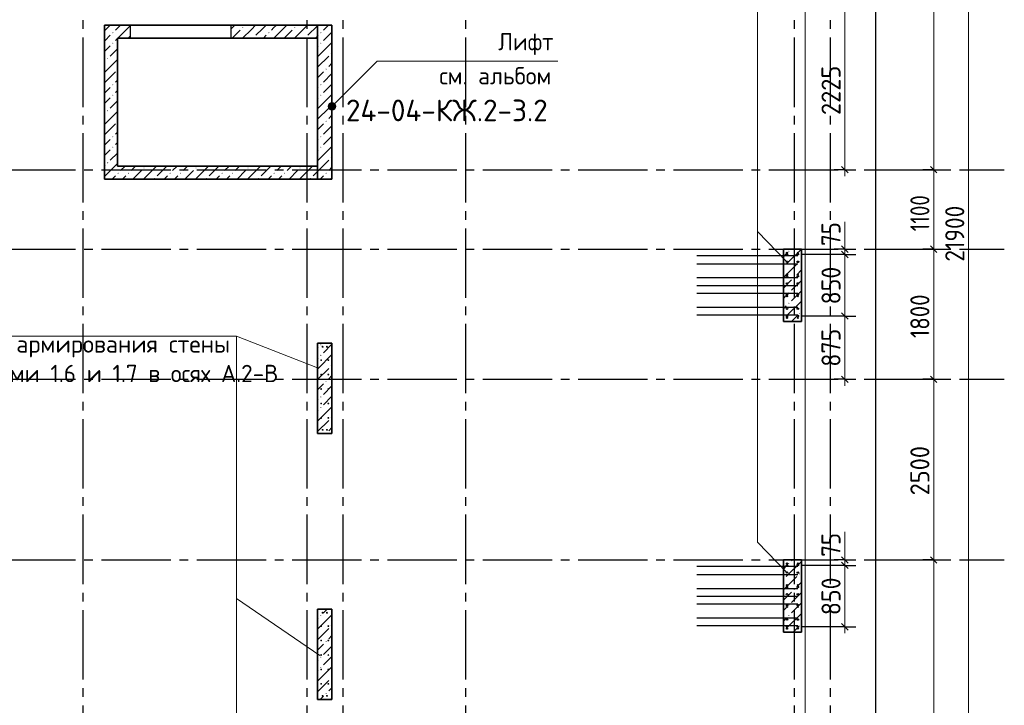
# Model space of a CAD drawing. Header units: millimetres. Extents: x 0 to 21000, y 0 to 14850.
# Tile 14 of 17: x 12226 to 17906, y 6188 to 10141. Entities that reach past the tile are written whole.
import ezdxf

# ---------------------------------------------------------------- set-up
doc = ezdxf.new("R2010")
doc.units = ezdxf.units.MM
doc.linetypes.add('______2', pattern=[135, 100, -35])
doc.linetypes.add('______5', pattern=[550, 400, -50, 50, -50])
for name, color, linetype, lineweight in [('Standard', 7, 'Continuous', 25), ('Выпуски арматуры Г-обр.', 7, 'Continuous', 25), ('Позиционная метка номер позиции', 7, 'Continuous', 13), ('Примечания', 7, 'Continuous', 13), ('Размерная линия_ общее', 7, 'Continuous', 13), ('Стена фоновая арматура Х1', 7, 'Continuous', 25)]:
    doc.layers.add(name, color=color, linetype=linetype, lineweight=lineweight)
for name, color, linetype, lineweight, true_color in [('ЖБ Пилон', 7, '______2', 25, 0xa0a0a0), ('ЖБ Стена верхний уровень', 7, '______2', 25, 0xa0a0a0), ('Оси', 7, '______5', 13, 0x656565)]:
    doc.layers.add(name, color=color, linetype=linetype, lineweight=lineweight, true_color=true_color)
doc.styles.add('ISOCPEUR', font='txt')

msp = doc.modelspace()

# ---------------------------------------------------------------- hatches: boundary and pattern name
at = {"layer": 'ЖБ Пилон', "linetype": 'Continuous', "lineweight": 18, "transparency": 33554687}
for points in [[(16659.9, 8805.5), (16663.2, 8808.8), (16666.4, 8805.5), (16663.2, 8802.3)], [(16719.9, 8745.5), (16723.2, 8748.8), (16726.4, 8745.5), (16723.2, 8742.3)], [(16631.3, 8716.9), (16633.2, 8718.8), (16636.4, 8715.5), (16633.2, 8712.3), (16631.3, 8714.2)], [(16689.9, 8655.5), (16693.2, 8658.8), (16696.4, 8655.5), (16693.2, 8652.3)], [(16659.9, 8565.5), (16663.2, 8568.8), (16666.4, 8565.5), (16663.2, 8562.3)], [(16659.9, 8505.5), (16663.2, 8508.8), (16666.4, 8505.5), (16663.2, 8502.3)], [(16631.3, 8416.9), (16633.2, 8418.8), (16636.4, 8415.5), (16633.2, 8412.3), (16631.3, 8414.2)], [(16719.9, 8445.5), (16723.2, 8448.8), (16726.4, 8445.5), (16723.2, 8442.3)], [(13959.9, 8265.5), (13963.2, 8268.8), (13966.4, 8265.5), (13963.2, 8262.3)], [(13959.9, 8205.5), (13963.2, 8208.8), (13966.4, 8205.5), (13963.2, 8202.3)], [(14019.9, 8145.5), (14023.2, 8148.8), (14026.4, 8145.5), (14023.2, 8142.3)], [(13989.9, 8055.5), (13993.2, 8058.8), (13996.4, 8055.5), (13993.2, 8052.3)], [(13959.9, 7965.5), (13963.2, 7968.8), (13966.4, 7965.5), (13963.2, 7962.3)], [(13959.9, 7905.5), (13963.2, 7908.8), (13966.4, 7905.5), (13963.2, 7902.3)], [(14019.9, 7845.5), (14023.2, 7848.8), (14026.4, 7845.5), (14023.2, 7842.3)], [(13989.9, 7755.5), (13993.2, 7758.8), (13996.4, 7755.5), (13996, 7755.2), (13990.3, 7755.2)], [(16659.9, 7005.5), (16663.2, 7008.8), (16666.4, 7005.5), (16663.2, 7002.3)], [(16719.9, 6945.5), (16723.2, 6948.8), (16726.4, 6945.5), (16723.2, 6942.3)], [(16631.3, 6916.9), (16633.2, 6918.8), (16636.4, 6915.5), (16633.2, 6912.3), (16631.3, 6914.2)], [(16689.9, 6855.5), (16693.2, 6858.8), (16696.4, 6855.5), (16693.2, 6852.3)], [(16659.9, 6765.5), (16663.2, 6768.8), (16666.4, 6765.5), (16663.2, 6762.3)], [(13959.9, 6705.5), (13963.2, 6708.8), (13966.4, 6705.5), (13963.2, 6702.3)], [(16659.9, 6705.5), (16663.2, 6708.8), (16666.4, 6705.5), (16663.2, 6702.3)], [(14019.9, 6645.5), (14023.2, 6648.8), (14026.4, 6645.5), (14023.2, 6642.3)], [(16719.9, 6645.5), (16723.2, 6648.8), (16726.4, 6645.5), (16723.2, 6642.3)], [(16631.3, 6616.9), (16633.2, 6618.8), (16636.4, 6615.5), (16633.2, 6612.3), (16631.3, 6614.2)], [(13989.9, 6555.5), (13993.2, 6558.8), (13996.4, 6555.5), (13993.2, 6552.3)], [(13959.9, 6465.5), (13963.2, 6468.8), (13966.4, 6465.5), (13963.2, 6462.3)], [(13959.9, 6405.5), (13963.2, 6408.8), (13966.4, 6405.5), (13963.2, 6402.3)], [(14019.9, 6345.5), (14023.2, 6348.8), (14026.4, 6345.5), (14023.2, 6342.3)], [(13989.9, 6255.5), (13993.2, 6258.8), (13996.4, 6255.5), (13993.2, 6252.3)]]:
    msp.add_hatch(color=7, dxfattribs=at).paths.add_polyline_path(points, flags=16)
at = {"layer": 'ЖБ Стена верхний уровень', "linetype": 'Continuous', "lineweight": 18, "transparency": 33554687}
for points in [[(12759.9, 10065.5), (12763.2, 10068.8), (12766.4, 10065.5), (12763.2, 10062.3)], [(13509.9, 10095.5), (13513.2, 10098.8), (13516.4, 10095.5), (13513.2, 10092.3)], [(13659.9, 10065.5), (13663.2, 10068.8), (13666.4, 10065.5), (13663.2, 10062.3)], [(13809.9, 10095.5), (13813.2, 10098.8), (13816.4, 10095.5), (13813.2, 10092.3)], [(13959.9, 10065.5), (13963.2, 10068.8), (13966.4, 10065.5), (13963.2, 10062.3)], [(13959.9, 10065.5), (13963.2, 10068.8), (13966.4, 10065.5), (13963.2, 10062.3)], [(12759.9, 10005.5), (12763.2, 10008.8), (12766.4, 10005.5), (12763.2, 10002.3)], [(13569.9, 10035.5), (13573.2, 10038.8), (13576.4, 10035.5), (13575.2, 10034.3), (13571.1, 10034.3)], [(13869.9, 10035.5), (13873.2, 10038.8), (13876.4, 10035.5), (13875.2, 10034.3), (13871.1, 10034.3)], [(13959.9, 10005.5), (13963.2, 10008.8), (13966.4, 10005.5), (13963.2, 10002.3)], [(13959.9, 10005.5), (13963.2, 10008.8), (13966.4, 10005.5), (13963.2, 10002.3)], [(14019.9, 9945.5), (14023.2, 9948.8), (14026.4, 9945.5), (14023.2, 9942.3)], [(14019.9, 9945.5), (14023.2, 9948.8), (14026.4, 9945.5), (14023.2, 9942.3)], [(12729.9, 9915.5), (12733.2, 9918.8), (12736.4, 9915.5), (12733.2, 9912.3)], [(13989.9, 9855.5), (13993.2, 9858.8), (13996.4, 9855.5), (13993.2, 9852.3)], [(13989.9, 9855.5), (13993.2, 9858.8), (13996.4, 9855.5), (13993.2, 9852.3)], [(12759.9, 9765.5), (12763.2, 9768.8), (12766.4, 9765.5), (12763.2, 9762.3)], [(13959.9, 9765.5), (13963.2, 9768.8), (13966.4, 9765.5), (13963.2, 9762.3)], [(13959.9, 9765.5), (13963.2, 9768.8), (13966.4, 9765.5), (13963.2, 9762.3)], [(12759.9, 9705.5), (12763.2, 9708.8), (12766.4, 9705.5), (12763.2, 9702.3)], [(13959.9, 9705.5), (13963.2, 9708.8), (13966.4, 9705.5), (13963.2, 9702.3)], [(13959.9, 9705.5), (13963.2, 9708.8), (13966.4, 9705.5), (13963.2, 9702.3)], [(12729.9, 9615.5), (12733.2, 9618.8), (12736.4, 9615.5), (12733.2, 9612.3)], [(14019.9, 9645.5), (14023.2, 9648.8), (14026.4, 9645.5), (14023.2, 9642.3)], [(14019.9, 9645.5), (14023.2, 9648.8), (14026.4, 9645.5), (14023.2, 9642.3)], [(13989.9, 9555.5), (13993.2, 9558.8), (13996.4, 9555.5), (13993.2, 9552.3)], [(13989.9, 9555.5), (13993.2, 9558.8), (13996.4, 9555.5), (13993.2, 9552.3)], [(12759.9, 9465.5), (12763.2, 9468.8), (12766.4, 9465.5), (12763.2, 9462.3)], [(13959.9, 9465.5), (13963.2, 9468.8), (13966.4, 9465.5), (13963.2, 9462.3)], [(13959.9, 9465.5), (13963.2, 9468.8), (13966.4, 9465.5), (13963.2, 9462.3)], [(12759.9, 9405.5), (12763.2, 9408.8), (12766.4, 9405.5), (12763.2, 9402.3)], [(13959.9, 9405.5), (13963.2, 9408.8), (13966.4, 9405.5), (13963.2, 9402.3)], [(13959.9, 9405.5), (13963.2, 9408.8), (13966.4, 9405.5), (13963.2, 9402.3)], [(12729.9, 9315.5), (12733.2, 9318.8), (12736.4, 9315.5), (12733.2, 9312.3)], [(14019.9, 9345.5), (14023.2, 9348.8), (14026.4, 9345.5), (14023.2, 9342.3)], [(14019.9, 9345.5), (14023.2, 9348.8), (14026.4, 9345.5), (14023.2, 9342.3)], [(12789.9, 9255.5), (12793.2, 9258.8), (12796.4, 9255.5), (12793.2, 9252.3)], [(12849.9, 9255.5), (12853.2, 9258.8), (12856.4, 9255.5), (12853.2, 9252.3)], [(12939.9, 9285.5), (12943.2, 9288.8), (12946.4, 9285.5), (12943.2, 9282.3)], [(13089.9, 9255.5), (13093.2, 9258.8), (13096.4, 9255.5), (13093.2, 9252.3)], [(13149.9, 9255.5), (13153.2, 9258.8), (13156.4, 9255.5), (13153.2, 9252.3)], [(13239.9, 9285.5), (13243.2, 9288.8), (13246.4, 9285.5), (13243.2, 9282.3)], [(13389.9, 9255.5), (13393.2, 9258.8), (13396.4, 9255.5), (13393.2, 9252.3)], [(13449.9, 9255.5), (13453.2, 9258.8), (13456.4, 9255.5), (13453.2, 9252.3)], [(13539.9, 9285.5), (13543.2, 9288.8), (13546.4, 9285.5), (13543.2, 9282.3)], [(13689.9, 9255.5), (13693.2, 9258.8), (13696.4, 9255.5), (13693.2, 9252.3)], [(13749.9, 9255.5), (13753.2, 9258.8), (13756.4, 9255.5), (13753.2, 9252.3)], [(13839.9, 9285.5), (13843.2, 9288.8), (13846.4, 9285.5), (13843.2, 9282.3)], [(13989.9, 9255.5), (13993.2, 9258.8), (13996.4, 9255.5), (13993.2, 9252.3)], [(13989.9, 9255.5), (13993.2, 9258.8), (13996.4, 9255.5), (13993.2, 9252.3)], [(12999.9, 9225.5), (13003.2, 9228.8), (13006.4, 9225.5), (13003.2, 9222.3)], [(13299.9, 9225.5), (13303.2, 9228.8), (13306.4, 9225.5), (13303.2, 9222.3)], [(13599.9, 9225.5), (13603.2, 9228.8), (13606.4, 9225.5), (13603.2, 9222.3)], [(13899.9, 9225.5), (13903.2, 9228.8), (13906.4, 9225.5), (13903.2, 9222.3)]]:
    msp.add_hatch(color=7, dxfattribs=at).paths.add_polyline_path(points, flags=16)
at = {"layer": 'Примечания', "linetype": 'Continuous', "lineweight": 13, "transparency": 33554687}
for points in [[(14005.5, 9646.5), (14043, 9624.9), (14011.2, 9656.7)], [(14011.2, 9656.7), (14048.8, 9635.1), (14021.4, 9662.4)], [(14011.2, 9656.7), (14043, 9624.9), (14048.8, 9635.1)], [(14021.4, 9662.4), (14048.8, 9635.1), (14048.8, 9646.5)], [(14021.4, 9662.4), (14048.8, 9646.5), (14032.9, 9662.4)], [(14032.9, 9662.4), (14048.8, 9646.5), (14043, 9656.7)], [(14005.5, 9635.1), (14032.9, 9619.2), (14005.5, 9646.5)], [(14005.5, 9646.5), (14032.9, 9619.2), (14043, 9624.9)], [(14021.4, 9619.2), (14005.5, 9635.1), (14011.2, 9624.9)], [(14005.5, 9635.1), (14021.4, 9619.2), (14032.9, 9619.2)]]:
    msp.add_hatch(color=7, dxfattribs=at).paths.add_polyline_path(points)

# ---------------------------------------------------------------- linework, layer by layer
at = {"layer": 'Standard', "color": 254, "linetype": 'Continuous', "lineweight": -3, "true_color": 0xc4c4ff, "transparency": 33554687}
for points in [[(3305.8, 3934), (17165.3, 3934), (17165.3, 13928.8), (3305.8, 13928.8), (3305.8, 3934)], [(3305.8, 2400.7), (17165.3, 2400.7), (17165.3, 12395.5), (3305.8, 12395.5), (3305.8, 2400.7)], [(3305.8, 2400.7), (17165.3, 2400.7), (17165.3, 12395.5), (3305.8, 12395.5), (3305.8, 2400.7)]]:
    msp.add_lwpolyline(points, dxfattribs=at)
at = {"layer": 'Standard', "color": 251, "linetype": 'Continuous', "lineweight": 18, "true_color": 0x656565, "transparency": 33554687}
msp.add_lwpolyline([(3339.6, 4284.3), (16756.3, 4284.3), (16756.3, 13609.3), (3339.6, 13609.3), (3339.6, 4284.3)], dxfattribs=at)
at = {"layer": 'Выпуски арматуры Г-обр.', "color": 251, "linetype": 'Continuous', "lineweight": 25, "true_color": 0x656565, "transparency": 33554687}
for p, q in [((16132.8, 8781), (16715.5, 8781)), ((16132.8, 8733.1), (16715.5, 8733.1)), ((16132.8, 8653.9), (16715.5, 8653.9)), ((16132.8, 8608.1), (16715.5, 8608.1)), ((16132.8, 8564.3), (16715.5, 8564.3)), ((16132.8, 8483.1), (16715.5, 8483.1)), ((16132.8, 8439.7), (16715.5, 8439.7)), ((16132.8, 6989.3), (16715.5, 6989.3)), ((16132.8, 6941.4), (16715.5, 6941.4)), ((16132.8, 6862.2), (16715.5, 6862.2)), ((16132.8, 6816.4), (16715.5, 6816.4)), ((16132.8, 6772.7), (16715.5, 6772.7)), ((16132.8, 6691.4), (16715.5, 6691.4)), ((16132.8, 6648.1), (16715.5, 6648.1))]:
    msp.add_line(p, q, dxfattribs=at)
for centre in [(16652.1, 8786.4), (16652.1, 8744.7), (16714.6, 8788.5), (16714.6, 8744.7), (16652.1, 8661.4), (16714.6, 8661.4), (16652.1, 8619.7), (16714.6, 8619.7), (16652.1, 8557.2), (16714.6, 8557.2), (16652.1, 8473.9), (16714.6, 8473.9), (16652.1, 8432.2), (16714.6, 8432.2), (16652.1, 6994.7), (16714.6, 6996.8), (16652.1, 6953.1), (16714.6, 6953.1), (16652.1, 6869.7), (16714.6, 6869.7), (16652.1, 6828.1), (16714.6, 6828.1), (16652.1, 6765.6), (16714.6, 6765.6), (16652.1, 6682.2), (16714.6, 6682.2), (16652.1, 6640.6), (16714.6, 6640.6)]:
    msp.add_circle(centre, 4.17, dxfattribs=at)
at = {"layer": 'ЖБ Пилон', "color": 7, "linetype": 'Continuous', "lineweight": 35, "transparency": 33554687}
for p, q in [((16735.5, 8817.7), (16631.3, 8817.7)), ((16631.3, 8817.7), (16631.3, 8401)), ((16735.5, 8401), (16735.5, 8817.7)), ((16631.3, 8401), (16735.5, 8401)), ((14027.1, 8276), (13943.8, 8276)), ((13943.8, 8276), (13943.8, 7755.2)), ((14027.1, 7755.2), (14027.1, 8276)), ((13943.8, 7755.2), (14027.1, 7755.2)), ((16735.5, 7026), (16631.3, 7026)), ((16631.3, 7026), (16631.3, 6609.3)), ((16735.5, 6609.3), (16735.5, 7026)), ((14027.1, 6742.7), (13943.8, 6742.7)), ((13943.8, 6742.7), (13943.8, 6221.8)), ((14027.1, 6221.8), (14027.1, 6742.7)), ((16631.3, 6609.3), (16735.5, 6609.3)), ((13943.8, 6221.8), (14027.1, 6221.8))]:
    msp.add_line(p, q, dxfattribs=at)
at = {"layer": 'ЖБ Пилон', "color": 250, "linetype": '______2', "lineweight": 13, "true_color": 0x3b3b3b, "transparency": 33554687}
for p, q in [((16735.5, 8817.7), (16631.3, 8817.7)), ((16631.3, 8817.7), (16631.3, 8401)), ((16735.5, 8401), (16735.5, 8817.7)), ((16631.3, 8401), (16735.5, 8401)), ((16735.5, 7026), (16631.3, 7026)), ((16631.3, 7026), (16631.3, 6609.3)), ((16735.5, 6609.3), (16735.5, 7026)), ((16631.3, 6609.3), (16735.5, 6609.3))]:
    msp.add_line(p, q, dxfattribs=at)
at = {"layer": 'ЖБ Пилон', "color": 9, "linetype": 'Continuous', "lineweight": 18, "true_color": 0xc7c7c7, "transparency": 33554687}
for p, q in [((16735.3, 8817.7), (16648.2, 8730.5)), ((16648.2, 8790.5), (16631.3, 8773.7)), ((16708.2, 8730.5), (16631.3, 8653.7)), ((16708.2, 8670.5), (16735.5, 8697.8)), ((16678.2, 8640.5), (16631.3, 8593.7)), ((16735.5, 8637.8), (16678.2, 8580.5)), ((16735.5, 8577.8), (16678.2, 8520.5)), ((16631.3, 8533.7), (16648.2, 8550.5)), ((16648.2, 8490.5), (16631.3, 8473.7)), ((16735.5, 8517.8), (16648.2, 8430.5)), ((16708.2, 8430.5), (16678.6, 8401)), ((13943.8, 8246.2), (13948.2, 8250.5)), ((14027.1, 8269.5), (13978.2, 8220.5)), ((13948.2, 8190.5), (13943.8, 8186.2)), ((14027.1, 8209.5), (13948.2, 8130.5)), ((14008.2, 8130.5), (13943.8, 8066.2)), ((14008.2, 8070.5), (14027.1, 8089.5)), ((13978.2, 8040.5), (13943.8, 8006.2)), ((14027.1, 8029.5), (13978.2, 7980.5)), ((14027.1, 7969.5), (13978.2, 7920.5)), ((13943.8, 7946.2), (13948.2, 7950.5)), ((14027.1, 7909.5), (13948.2, 7830.5)), ((13948.2, 7890.5), (13943.8, 7886.2)), ((14008.2, 7830.5), (13943.8, 7766.2)), ((14008.2, 7770.5), (14027.1, 7789.5)), ((16648.2, 6990.5), (16631.3, 6973.7)), ((16735.5, 7017.8), (16648.2, 6930.5)), ((16683.6, 7026), (16678.2, 7020.5)), ((16708.2, 6930.5), (16631.3, 6853.7)), ((16708.2, 6870.5), (16735.5, 6897.8)), ((16678.2, 6840.5), (16631.3, 6793.7)), ((16735.5, 6837.8), (16678.2, 6780.5)), ((16735.5, 6777.8), (16678.2, 6720.5)), ((14027.1, 6709.5), (13948.2, 6630.5)), ((14000.3, 6742.7), (13978.2, 6720.5)), ((16631.3, 6733.7), (16648.2, 6750.5)), ((16735.5, 6717.8), (16648.2, 6630.5)), ((13948.2, 6690.5), (13943.8, 6686.2)), ((16648.2, 6690.5), (16631.3, 6673.7)), ((14008.2, 6630.5), (13943.8, 6566.2)), ((14008.2, 6570.5), (14027.1, 6589.5)), ((16708.2, 6630.5), (16686.9, 6609.3)), ((13978.2, 6540.5), (13943.8, 6506.2)), ((14027.1, 6529.5), (13978.2, 6480.5)), ((13943.8, 6446.2), (13948.2, 6450.5)), ((14027.1, 6469.5), (13978.2, 6420.5)), ((13948.2, 6390.5), (13943.8, 6386.2)), ((14027.1, 6409.5), (13948.2, 6330.5)), ((14008.2, 6330.5), (13943.8, 6266.2)), ((14008.2, 6270.5), (14027.1, 6289.5)), ((13978.2, 6240.5), (13959.4, 6221.8)), ((14027.1, 6229.5), (14019.4, 6221.8))]:
    msp.add_line(p, q, dxfattribs=at)
at = {"layer": 'ЖБ Стена верхний уровень', "color": 7, "linetype": 'Continuous', "lineweight": 35, "transparency": 33554687}
for p, q in [((12714.6, 10109.3), (12714.6, 9296.8)), ((12789.6, 10109.3), (12714.6, 10109.3)), ((12862.5, 10109.3), (12789.6, 10109.3)), ((13445.9, 10109.3), (12862.5, 10109.3)), ((13943.8, 10109.3), (13445.9, 10109.3)), ((14027.1, 10109.3), (13943.8, 10109.3)), ((13943.8, 10109.3), (13943.8, 10034.3)), ((14027.1, 10109.3), (13943.8, 10109.3)), ((14027.1, 9221.8), (14027.1, 10109.3)), ((14027.1, 9221.8), (14027.1, 10109.3)), ((12789.6, 9296.8), (12789.6, 10034.3)), ((12789.6, 10034.3), (12862.5, 10034.3)), ((12862.5, 10034.3), (13445.9, 10034.3)), ((13445.9, 10034.3), (13943.8, 10034.3)), ((13943.8, 10034.3), (13943.8, 9296.8)), ((13943.8, 10034.3), (13943.8, 9296.8)), ((12714.6, 9296.8), (12714.6, 9221.8)), ((13943.8, 9296.8), (12789.6, 9296.8)), ((13943.8, 9296.8), (13943.8, 9221.8)), ((12714.6, 9221.8), (13943.8, 9221.8)), ((13943.8, 9221.8), (14027.1, 9221.8)), ((13943.8, 9221.8), (14027.1, 9221.8))]:
    msp.add_line(p, q, dxfattribs=at)
at = {"layer": 'ЖБ Стена верхний уровень', "color": 9, "linetype": 'Continuous', "lineweight": 18, "true_color": 0xc7c7c7, "transparency": 33554687}
for p, q in [((12747, 10109.3), (12714.6, 10077)), ((12789.6, 10092), (12778.2, 10080.5)), ((12806.9, 10109.3), (12789.6, 10092)), ((12838.2, 10080.5), (12862.5, 10104.9)), ((13445.9, 10088.3), (13466.9, 10109.3)), ((13738.2, 10080.5), (13691.9, 10034.3)), ((13798.2, 10080.5), (13751.9, 10034.3)), ((13943.8, 10106.2), (13888.2, 10050.5)), ((13947, 10109.3), (13943.8, 10106.2)), ((13947, 10109.3), (13943.8, 10106.2)), ((14006.9, 10109.3), (13978.2, 10080.5)), ((14006.9, 10109.3), (13978.2, 10080.5)), ((14027.1, 10069.5), (13978.2, 10020.5)), ((14027.1, 10069.5), (13978.2, 10020.5)), ((12714.6, 10017), (12718.2, 10020.5)), ((12718.2, 10020.5), (12748.2, 10050.5)), ((12789.6, 10032), (12778.2, 10020.5)), ((13631.9, 10034.3), (13648.2, 10050.5)), ((13931.9, 10034.3), (13943.8, 10046.2)), ((13943.8, 10046.2), (13948.2, 10050.5)), ((13943.8, 10046.2), (13948.2, 10050.5)), ((14027.1, 10009.5), (13948.2, 9930.5)), ((14027.1, 10009.5), (13948.2, 9930.5)), ((12748.2, 9990.5), (12714.6, 9957)), ((12789.6, 9972), (12748.2, 9930.5)), ((13948.2, 9990.5), (13943.8, 9986.2)), ((13948.2, 9990.5), (13943.8, 9986.2)), ((12718.2, 9900.5), (12714.6, 9897)), ((12789.6, 9912), (12718.2, 9840.5)), ((14008.2, 9930.5), (13943.8, 9866.2)), ((14008.2, 9930.5), (13943.8, 9866.2)), ((14008.2, 9870.5), (14027.1, 9889.5)), ((14008.2, 9870.5), (14027.1, 9889.5)), ((12778.2, 9840.5), (12714.6, 9777)), ((13978.2, 9840.5), (13943.8, 9806.2)), ((13978.2, 9840.5), (13943.8, 9806.2)), ((14027.1, 9829.5), (13978.2, 9780.5)), ((14027.1, 9829.5), (13978.2, 9780.5)), ((12789.6, 9792), (12778.2, 9780.5)), ((14027.1, 9769.5), (13978.2, 9720.5)), ((14027.1, 9769.5), (13978.2, 9720.5)), ((12714.6, 9717), (12718.2, 9720.5)), ((12718.2, 9720.5), (12748.2, 9750.5)), ((12789.6, 9732), (12778.2, 9720.5)), ((13943.8, 9746.2), (13948.2, 9750.5)), ((13943.8, 9746.2), (13948.2, 9750.5)), ((12748.2, 9690.5), (12714.6, 9657)), ((12789.6, 9672), (12748.2, 9630.5)), ((13948.2, 9690.5), (13943.8, 9686.2)), ((13948.2, 9690.5), (13943.8, 9686.2)), ((14027.1, 9709.5), (13948.2, 9630.5)), ((14027.1, 9709.5), (13948.2, 9630.5)), ((12718.2, 9600.5), (12714.6, 9597)), ((12789.6, 9612), (12718.2, 9540.5)), ((14008.2, 9630.5), (13943.8, 9566.2)), ((14008.2, 9630.5), (13943.8, 9566.2)), ((14008.2, 9570.5), (14027.1, 9589.5)), ((14008.2, 9570.5), (14027.1, 9589.5)), ((12778.2, 9540.5), (12714.6, 9477)), ((12789.6, 9492), (12778.2, 9480.5)), ((13978.2, 9540.5), (13943.8, 9506.2)), ((13978.2, 9540.5), (13943.8, 9506.2)), ((14027.1, 9529.5), (13978.2, 9480.5)), ((14027.1, 9529.5), (13978.2, 9480.5)), ((12718.2, 9420.5), (12748.2, 9450.5)), ((12789.6, 9432), (12778.2, 9420.5)), ((13943.8, 9446.2), (13948.2, 9450.5)), ((13943.8, 9446.2), (13948.2, 9450.5)), ((14027.1, 9469.5), (13978.2, 9420.5)), ((14027.1, 9469.5), (13978.2, 9420.5)), ((12714.6, 9417), (12718.2, 9420.5)), ((12748.2, 9390.5), (12714.6, 9357)), ((12789.6, 9372), (12748.2, 9330.5)), ((13948.2, 9390.5), (13943.8, 9386.2)), ((13948.2, 9390.5), (13943.8, 9386.2)), ((14027.1, 9409.5), (13948.2, 9330.5)), ((14027.1, 9409.5), (13948.2, 9330.5)), ((14008.2, 9330.5), (13943.8, 9266.2)), ((14008.2, 9330.5), (13943.8, 9266.2)), ((12718.2, 9300.5), (12714.6, 9297)), ((12774.4, 9296.8), (12718.2, 9240.5)), ((12789.6, 9312), (12774.4, 9296.8)), ((12808.2, 9270.5), (12834.5, 9296.8)), ((12894.4, 9296.8), (12868.2, 9270.5)), ((12879.4, 9221.8), (12928.2, 9270.5)), ((13014.5, 9296.8), (12939.5, 9221.8)), ((13074.4, 9296.8), (13018.2, 9240.5)), ((13108.2, 9270.5), (13134.5, 9296.8)), ((13194.4, 9296.8), (13168.2, 9270.5)), ((13179.4, 9221.8), (13228.2, 9270.5)), ((13314.5, 9296.8), (13239.5, 9221.8)), ((13374.4, 9296.8), (13318.2, 9240.5)), ((13408.2, 9270.5), (13434.5, 9296.8)), ((13494.4, 9296.8), (13468.2, 9270.5)), ((13479.4, 9221.8), (13528.2, 9270.5)), ((13614.5, 9296.8), (13539.5, 9221.8)), ((13674.4, 9296.8), (13618.2, 9240.5)), ((13708.2, 9270.5), (13734.5, 9296.8)), ((13794.4, 9296.8), (13768.2, 9270.5)), ((13779.4, 9221.8), (13828.2, 9270.5)), ((13914.5, 9296.8), (13839.5, 9221.8)), ((13943.8, 9266.2), (13918.2, 9240.5)), ((14008.2, 9270.5), (14027.1, 9289.5)), ((14008.2, 9270.5), (14027.1, 9289.5)), ((12778.2, 9240.5), (12759.4, 9221.8)), ((12838.2, 9240.5), (12819.4, 9221.8)), ((13078.2, 9240.5), (13059.4, 9221.8)), ((13138.2, 9240.5), (13119.4, 9221.8)), ((13378.2, 9240.5), (13359.4, 9221.8)), ((13438.2, 9240.5), (13419.4, 9221.8)), ((13678.2, 9240.5), (13659.4, 9221.8)), ((13738.2, 9240.5), (13719.4, 9221.8)), ((13978.2, 9240.5), (13959.4, 9221.8)), ((13978.2, 9240.5), (13959.4, 9221.8)), ((14027.1, 9229.5), (14019.4, 9221.8)), ((14027.1, 9229.5), (14019.4, 9221.8))]:
    msp.add_line(p, q, dxfattribs=at)
at = {"layer": 'ЖБ Стена верхний уровень', "color": 250, "linetype": '______2', "lineweight": 13, "true_color": 0x3b3b3b, "transparency": 33554687}
for p, q in [((14027.1, 10109.3), (12714.6, 10109.3)), ((12714.6, 10109.3), (12714.6, 10034.3)), ((14027.1, 10034.3), (14027.1, 10109.3)), ((12714.6, 10034.3), (12714.6, 9296.8)), ((12789.6, 9296.8), (12789.6, 10034.3)), ((12789.6, 10034.3), (13943.8, 10034.3)), ((13943.8, 10034.3), (13943.8, 9296.8)), ((14027.1, 9221.8), (14027.1, 10034.3)), ((12714.6, 9296.8), (12714.6, 9221.8)), ((13943.8, 9296.8), (12789.6, 9296.8)), ((12714.6, 9221.8), (13943.8, 9221.8)), ((13943.8, 9221.8), (14027.1, 9221.8)), ((14027.1, 8276), (13943.8, 8276)), ((13943.8, 8276), (13943.8, 7755.2)), ((14027.1, 7755.2), (14027.1, 8276)), ((13943.8, 7755.2), (14027.1, 7755.2)), ((14027.1, 6742.7), (13943.8, 6742.7)), ((13943.8, 6742.7), (13943.8, 6221.8)), ((14027.1, 6221.8), (14027.1, 6742.7)), ((13943.8, 6221.8), (14027.1, 6221.8))]:
    msp.add_line(p, q, dxfattribs=at)
at = {"layer": 'ЖБ Стена верхний уровень', "color": 7, "linetype": 'Continuous', "lineweight": 25, "transparency": 33554687}
for p, q in [((12862.5, 10109.3), (12862.5, 10034.3)), ((13445.9, 10034.3), (13445.9, 10109.3))]:
    msp.add_line(p, q, dxfattribs=at)
at = {"layer": 'ЖБ Стена верхний уровень', "color": 9, "linetype": 'Continuous', "lineweight": 18, "true_color": 0xc7c7c7, "transparency": 33554687}
for points in [[(12838.2, 10080.5), (12792.1, 10034.5), (12792.1, 10034.5), (12791.9, 10034.3)], [(13498.2, 10080.5), (13498, 10080.4), (13498, 10080.4), (13451.9, 10034.3)], [(13511.9, 10034.3), (13562.1, 10084.5), (13562.1, 10084.5), (13587, 10109.3)], [(13647, 10109.3), (13626.3, 10088.7), (13626.3, 10088.7), (13588.2, 10050.5)], [(13706.9, 10109.3), (13690.5, 10092.9), (13690.5, 10092.9), (13678.2, 10080.5)], [(13738.2, 10080.5), (13754.7, 10097), (13754.7, 10097), (13766.9, 10109.3)], [(13811.9, 10034.3), (13883, 10105.4), (13883, 10105.4), (13887, 10109.3)], [(12862.5, 10044.9), (12856.3, 10038.7), (12856.3, 10038.7), (12851.9, 10034.3)]]:
    msp.add_lwpolyline(points, dxfattribs=at)
at = {"layer": 'Оси', "color": 8, "linetype": '______5', "lineweight": -3, "transparency": 33554687}
for p, q in [((12589.6, 13887.1), (12589.6, 3478)), ((13881.3, 13887.1), (13881.3, 3478)), ((14089.6, 13887.1), (14089.6, 3478)), ((14798, 13887.1), (14798, 3478)), ((16693.8, 13887.1), (16693.8, 3478)), ((16902.1, 13887.1), (16902.1, 3478)), ((3347.4, 9276), (17905.7, 9276)), ((3347.4, 8817.7), (17905.7, 8817.7)), ((3347.4, 8067.7), (17905.7, 8067.7)), ((3347.4, 7026), (17905.7, 7026))]:
    msp.add_line(p, q, dxfattribs=at)
at = {"layer": 'Примечания', "color": 7, "linetype": 'Continuous', "lineweight": 13, "transparency": 33554687}
for p, q in [((14288.1, 9901.8), (14027.1, 9640.8)), ((14011.2, 9656.7), (14011.2, 9656.7)), ((14043, 9656.7), (14043, 9656.7)), ((14011.2, 9624.9), (14011.2, 9624.9)), ((14043, 9624.9), (14043, 9624.9)), ((16986.1, 8817.7), (16986.1, 8976)), ((16986.1, 7026), (16986.1, 7188.5))]:
    msp.add_line(p, q, dxfattribs=at)
for points in [[(16481.2, 10690.6), (16481.2, 7128.1), (16652.1, 6953.1)], [(14027.1, 9640.8), (14288.1, 9901.8), (15329.7, 9901.8)], [(16481.2, 9636.4), (16481.2, 8919.8), (16652.1, 8744.7)], [(11587.9, 8316.7), (13475.8, 8316.7), (13943.8, 8134.3)], [(13475.8, 8316.7), (13475.8, 6804.2), (13957.8, 6475.4)], [(13475.8, 6804.2), (13475.8, 4776), (13964.6, 4469.7)]]:
    msp.add_lwpolyline(points, dxfattribs=at)
msp.add_circle((14027.1, 9640.8), 22.5, dxfattribs=at)
at = {"layer": 'Размерная линия_ общее', "color": 7, "linetype": 'Continuous', "lineweight": 13, "transparency": 33554687}
for p, q in [((17498.6, 9276), (17498.6, 11817.7)), ((16986.1, 9276), (16986.1, 9238.5)), ((17498.6, 8817.7), (17498.6, 9276)), ((16986.1, 8817.7), (16986.1, 8855.2)), ((16986.1, 8786.4), (16986.1, 8817.7)), ((17498.6, 8067.7), (17498.6, 8817.7)), ((16986.1, 8432.2), (16986.1, 8786.4)), ((16986.1, 8067.7), (16986.1, 8030.2)), ((17498.6, 7026), (17498.6, 8067.7)), ((16986.1, 7026), (16986.1, 7063.5)), ((16986.1, 6994.7), (16986.1, 7026)), ((17498.6, 4984.3), (17498.6, 7026)), ((16986.1, 6640.6), (16986.1, 6603.1))]:
    msp.add_line(p, q, dxfattribs=at)
at = {"layer": 'Размерная линия_ общее', "color": 7, "linetype": 'Continuous', "lineweight": -3, "transparency": 33554687}
for p, q in [((16986.1, 9276), (16923.6, 9276)), ((16986.1, 9276), (16975.9, 9276)), ((16986.1, 9276), (17048.6, 9276)), ((17498.6, 9276), (17436.1, 9276)), ((17498.6, 9276), (17561.1, 9276)), ((16986.1, 8817.7), (16923.6, 8817.7)), ((16986.1, 8817.7), (17048.6, 8817.7)), ((16986.1, 8817.7), (16986.1, 8817.7)), ((17498.6, 8817.7), (17436.1, 8817.7)), ((17498.6, 8817.7), (17561.1, 8817.7)), ((16986.1, 8786.4), (16923.6, 8786.4)), ((16986.1, 8786.4), (17048.6, 8786.4)), ((16986.1, 8432.2), (16923.6, 8432.2)), ((16986.1, 8432.2), (17048.6, 8432.2)), ((16986.1, 8067.7), (16923.6, 8067.7)), ((16986.1, 8067.7), (17048.6, 8067.7)), ((16986.1, 8067.7), (16986.1, 8067.7)), ((17498.6, 8067.7), (17436.1, 8067.7)), ((17498.6, 8067.7), (17561.1, 8067.7)), ((16986.1, 7026), (16923.6, 7026)), ((16986.1, 6994.7), (16923.6, 6994.7)), ((16986.1, 7026), (16981.5, 7026)), ((16986.1, 7026), (17048.6, 7026)), ((16986.1, 6994.7), (17048.6, 6994.7)), ((17498.6, 7026), (17436.1, 7026)), ((17498.6, 7026), (17561.1, 7026)), ((16986.1, 6640.6), (16735.5, 6640.6)), ((16986.1, 6640.6), (16923.6, 6640.6)), ((16986.1, 6640.6), (17048.6, 6640.6))]:
    msp.add_line(p, q, dxfattribs=at)
at = {"layer": 'Размерная линия_ общее', "color": 7, "linetype": 'Continuous', "lineweight": 25, "transparency": 33554687}
for p, q in [((17004.9, 9257.2), (16967.4, 9294.7)), ((17517.4, 9257.2), (17479.9, 9294.7)), ((17004.9, 8798.9), (16967.4, 8836.4)), ((17004.9, 8767.7), (16967.4, 8805.2)), ((17517.4, 8798.9), (17479.9, 8836.4)), ((17004.9, 8413.5), (16967.4, 8451)), ((17004.9, 8048.9), (16967.4, 8086.4)), ((17517.4, 8048.9), (17479.9, 8086.4)), ((17004.9, 7007.2), (16967.4, 7044.7)), ((17517.4, 7007.2), (17479.9, 7044.7)), ((17004.9, 6976), (16967.4, 7013.5)), ((17004.9, 6621.8), (16967.4, 6659.3))]:
    msp.add_line(p, q, dxfattribs=at)
at = {"layer": 'Размерная линия_ общее', "color": 7, "linetype": 'Continuous', "lineweight": 13, "transparency": 33554687}
for points in [[(17699.9, 4359.3), (17699.9, 8727), (17699.9, 8727), (17699.9, 13484.3)], [(16986.1, 9276), (16986.1, 9561.7), (16986.1, 9561.7), (16986.1, 10203.1)], [(16986.1, 8067.7), (16986.1, 8117.7), (16986.1, 8117.7), (16986.1, 8432.2)], [(16986.1, 6640.6), (16986.1, 6692.3), (16986.1, 6692.3), (16986.1, 6994.7)]]:
    msp.add_lwpolyline(points, dxfattribs=at)
at = {"layer": 'Размерная линия_ общее', "color": 7, "linetype": 'Continuous', "lineweight": -3, "transparency": 33554687}
for points in [[(16986.1, 8786.4), (16977.6, 8786.4), (16977.6, 8786.4), (16735.5, 8786.4)], [(16986.1, 8432.2), (16977.6, 8432.2), (16977.6, 8432.2), (16977.6, 8432.2), (16977.6, 8432.2), (16735.5, 8432.2)], [(16986.1, 6994.7), (16977.6, 6994.7), (16977.6, 6994.7), (16735.5, 6994.7)]]:
    msp.add_lwpolyline(points, dxfattribs=at)
at = {"layer": 'Стена фоновая арматура Х1', "color": 251, "linetype": 'Continuous', "lineweight": 25, "true_color": 0x656565, "transparency": 33554687}
for centre in [(16652.1, 8796.8), (16714.6, 8796.8), (16652.1, 8671.8), (16714.6, 8671.8), (16652.1, 8546.8), (16714.6, 8546.8), (16652.1, 8421.8), (16714.6, 8421.8), (16652.1, 7005.2), (16714.6, 7005.2), (16652.1, 6880.2), (16714.6, 6880.2), (16652.1, 6755.2), (16714.6, 6755.2), (16652.1, 6630.2), (16714.6, 6630.2)]:
    msp.add_circle(centre, 3.33, dxfattribs=at)
at = {"layer": 'Стена фоновая арматура Х1', "color": 251, "linetype": 'Continuous', "lineweight": 18, "true_color": 0x656565, "transparency": 33554687}
for centre in [(13973, 8255.2), (13998, 8255.2), (13964.6, 8178.1), (14006.3, 8178.1), (13964.6, 8094.7), (14006.3, 8094.7), (13964.6, 8011.4), (14006.3, 8011.4), (13964.6, 7928.1), (14006.3, 7928.1), (13964.6, 7844.7), (14006.3, 7844.7), (13973, 7776), (13998, 7776), (13973, 6721.8), (13998, 6721.8), (13964.6, 6644.7), (14006.3, 6644.7), (13964.6, 6561.4), (14006.3, 6561.4), (13964.6, 6478.1), (14006.3, 6478.1), (13964.6, 6394.7), (14006.3, 6394.7), (13964.6, 6311.4), (14006.3, 6311.4), (13973, 6242.7), (13998, 6242.7)]:
    msp.add_circle(centre, 2.5, dxfattribs=at)

# ---------------------------------------------------------------- texts
at = {"layer": 'Позиционная метка номер позиции', "color": 7, "linetype": 'Continuous', "lineweight": 18, "transparency": 33554687, "attachment_point": 7, "style": 'ISOCPEUR'}
for s, insert, char_height, width in [('\\W0.94;Лифт', (14986.1, 9937.3), 100, 376.995), ('\\W0.97;см. альбом', (14646.1, 9767.3), 100, 718.192), ('\\W0.98;24-04-КЖ.2-3.2', (14107.8, 9554.8), 125, 1260.394), ('\\W0.99;см. Схема армирования стены', (11570.4, 8193.8), 100, 1938.505), ('\\W0.97;между осями 1.6 и 1.7 в осях А.2-В', (11570.4, 8023.8), 100, 2247.724)]:
    msp.add_mtext(s, dxfattribs=dict(at, insert=insert, char_height=char_height, width=width))
at = {"layer": 'Размерная линия_ общее', "color": 7, "linetype": 'Continuous', "lineweight": 25, "transparency": 33554687, "char_height": 110, "attachment_point": 7, "rotation": 90, "style": 'ISOCPEUR'}
for s, insert, width in [('\\W0.93;2225', (16961.1, 9591), 359.043), ('\\W0.80;1100', (17473.6, 8920.3), 307.859), ('\\W0.89;21900', (17674.9, 8745.8), 411.774), ('\\W0.87;75', (16961.1, 8836.4), 201.966), ('\\W0.91;850', (16961.1, 8499.3), 280.994), ('\\W0.87;1800', (17473.6, 8305.2), 333.458), ('\\W0.91;875', (16961.1, 8140), 280.99), ('\\W0.93;2500', (17473.6, 7398.3), 359.047), ('\\W0.87;75', (16961.1, 7044.7), 201.962), ('\\W0.91;850', (16961.1, 6707.7), 280.998)]:
    msp.add_mtext(s, dxfattribs=dict(at, insert=insert, width=width))

doc.saveas('drawing.dxf')
